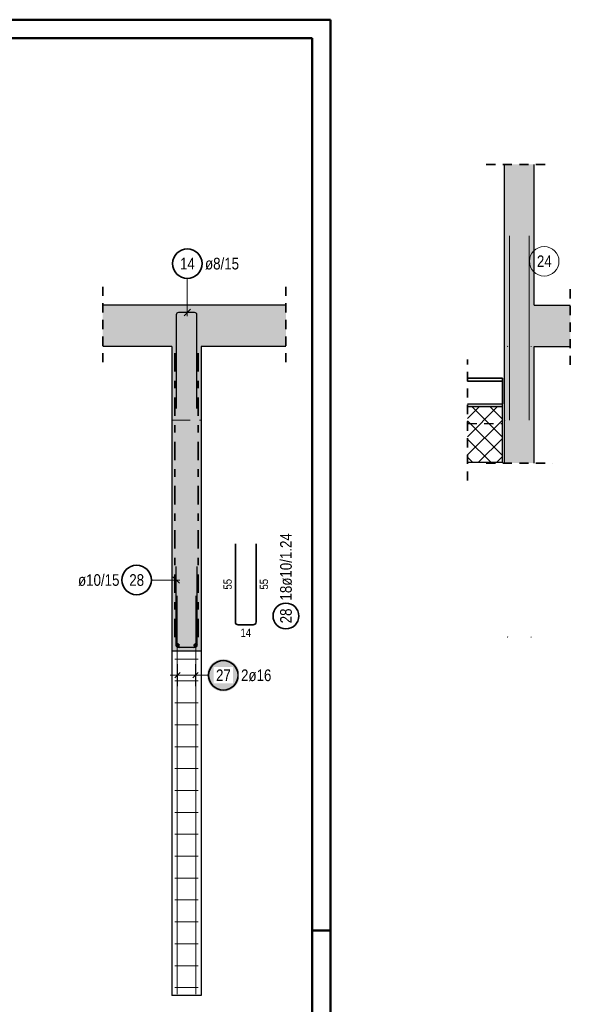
# Model space of a CAD drawing. Header units: millimetres. Extents: x -20 to 91, y -4 to 50.
# Tile 41 of 41: x 83 to 91, y 29 to 42. Entities that reach past the tile are written whole.
import ezdxf

# ---------------------------------------------------------------- set-up
doc = ezdxf.new("R2010")
doc.units = ezdxf.units.MM
doc.linetypes.add('DASHDOT', pattern=[1, 0.5, -0.25, 0, -0.25])
doc.linetypes.add('HIDDEN', pattern=[0.375, 0.25, -0.125])
for name, color, linetype, lineweight in [('Achsen', 7, 'Continuous', 20), ('nplo Bewehrung', 7, 'Continuous', 20), ('Schraffuren', 7, 'Continuous', 20)]:
    doc.layers.add(name, color=color, linetype=linetype, lineweight=lineweight)
doc.styles.add('Arial Narrow', font='ARIALN.TTF')

msp = doc.modelspace()

# ---------------------------------------------------------------- hatches: boundary and pattern name
at = {"lineweight": 25, "true_color": 0xffffff}
msp.add_hatch(color=7, dxfattribs=at).paths.add_polyline_path([(86.266806, 33.162078), (86.266672, 33.169755), (86.26627, 33.177424), (86.265601, 33.185074), (86.264665, 33.192696), (86.263463, 33.20028), (86.261998, 33.207818), (86.260271, 33.2153), (86.258283, 33.222718), (86.256038, 33.230061), (86.253538, 33.237322), (86.250786, 33.244491), (86.247786, 33.25156), (86.24454, 33.258519), (86.241054, 33.265361), (86.237331, 33.272078), (86.233376, 33.27866), (86.229194, 33.2851), (86.224789, 33.29139), (86.220168, 33.297523), (86.215336, 33.303491), (86.210298, 33.309286), (86.205061, 33.314902), (86.199631, 33.320332), (86.194014, 33.325569), (86.188219, 33.330607), (86.182251, 33.33544), (86.176119, 33.340061), (86.169828, 33.344466), (86.163388, 33.348648), (86.156806, 33.352603), (86.150089, 33.356326), (86.143247, 33.359812), (86.136288, 33.363058), (86.129219, 33.366058), (86.12205, 33.36881), (86.114789, 33.37131), (86.107446, 33.373555), (86.100029, 33.375543), (86.092546, 33.37727), (86.085008, 33.378735), (86.077424, 33.379937), (86.069802, 33.380872), (86.062152, 33.381542), (86.054484, 33.381944), (86.046806, 33.382078), (86.039128, 33.381944), (86.031459, 33.381542), (86.023809, 33.380872), (86.016188, 33.379937), (86.008603, 33.378735), (86.001065, 33.37727), (85.993583, 33.375543), (85.986166, 33.373555), (85.978822, 33.37131), (85.971561, 33.36881), (85.964392, 33.366058), (85.957324, 33.363058), (85.950364, 33.359812), (85.943522, 33.356326), (85.936806, 33.352603), (85.930224, 33.348648), (85.923783, 33.344466), (85.917493, 33.340061), (85.91136, 33.33544), (85.905392, 33.330607), (85.899597, 33.325569), (85.893981, 33.320332), (85.888551, 33.314902), (85.883314, 33.309286), (85.878276, 33.303491), (85.873443, 33.297523), (85.868822, 33.29139), (85.864417, 33.2851), (85.860235, 33.27866), (85.85628, 33.272078), (85.852557, 33.265361), (85.849071, 33.258519), (85.845826, 33.25156), (85.842825, 33.244491), (85.840073, 33.237322), (85.837573, 33.230061), (85.835328, 33.222718), (85.833341, 33.2153), (85.831613, 33.207818), (85.830148, 33.20028), (85.828947, 33.192696), (85.828011, 33.185074), (85.827342, 33.177424), (85.82694, 33.169755), (85.826806, 33.162078), (85.82694, 33.1544), (85.827342, 33.146731), (85.828011, 33.139081), (85.828947, 33.131459), (85.830148, 33.123875), (85.831613, 33.116337), (85.833341, 33.108855), (85.835328, 33.101437), (85.837573, 33.094094), (85.840073, 33.086833), (85.842825, 33.079664), (85.845826, 33.072595), (85.849071, 33.065636), (85.852557, 33.058794), (85.85628, 33.052078), (85.860235, 33.045495), (85.864417, 33.039055), (85.868822, 33.032765), (85.873443, 33.026632), (85.878276, 33.020664), (85.883314, 33.014869), (85.888551, 33.009253), (85.893981, 33.003823), (85.899597, 32.998586), (85.905392, 32.993548), (85.91136, 32.988715), (85.917493, 32.984094), (85.923783, 32.979689), (85.930224, 32.975507), (85.936806, 32.971552), (85.943522, 32.967829), (85.950364, 32.964343), (85.957324, 32.961098), (85.964392, 32.958097), (85.971561, 32.955345), (85.978822, 32.952845), (85.986166, 32.9506), (85.993583, 32.948612), (86.001065, 32.946885), (86.008603, 32.94542), (86.016188, 32.944219), (86.023809, 32.943283), (86.031459, 32.942613), (86.039128, 32.942212), (86.046806, 32.942078), (86.054484, 32.942212), (86.062152, 32.942613), (86.069802, 32.943283), (86.077424, 32.944219), (86.085008, 32.94542), (86.092546, 32.946885), (86.100029, 32.948612), (86.107446, 32.9506), (86.114789, 32.952845), (86.12205, 32.955345), (86.129219, 32.958097), (86.136288, 32.961098), (86.143247, 32.964343), (86.150089, 32.967829), (86.156806, 32.971552), (86.163388, 32.975507), (86.169828, 32.979689), (86.176119, 32.984094), (86.182251, 32.988715), (86.188219, 32.993548), (86.194014, 32.998586), (86.199631, 33.003823), (86.205061, 33.009253), (86.210298, 33.014869), (86.215336, 33.020664), (86.220168, 33.026632), (86.224789, 33.032765), (86.229194, 33.039055), (86.233376, 33.045495), (86.237331, 33.052078), (86.241054, 33.058794), (86.24454, 33.065636), (86.247786, 33.072595), (86.250786, 33.079664), (86.253538, 33.086833), (86.256038, 33.094094), (86.258283, 33.101437), (86.260271, 33.108855), (86.261998, 33.116337), (86.263463, 33.123875), (86.264665, 33.131459), (86.265601, 33.139081), (86.26627, 33.146731)])
at = {"layer": 'Schraffuren', "lineweight": 13, "true_color": 0xd7ffd7}
for points in [[(89.86066, 38.179763), (90.260691, 38.179763), (90.26066, 40.086979), (89.86066, 40.086979)], [(86.894433, 37.619765), (86.894433, 38.179777), (84.411757, 38.179777), (84.411757, 37.619765)], [(89.86066, 37.619751), (90.751557, 37.619763), (90.751557, 38.179763), (89.86066, 38.179763)], [(85.747714, 33.489765), (85.747714, 37.619765), (85.347714, 37.619765), (85.347714, 33.489765)], [(89.86066, 36.039518), (90.26066, 36.039518), (90.26066, 37.619751), (89.86066, 37.619751)]]:
    msp.add_hatch(color=254, dxfattribs=at).paths.add_polyline_path(points)
at = {"layer": 'Schraffuren', "lineweight": 13, "true_color": 0xffbf80}
msp.add_hatch(color=31, dxfattribs=at).paths.add_polyline_path([(89.83066, 36.804207), (89.83066, 36.844207), (89.358881, 36.844207), (89.358881, 36.804207)])
at = {"layer": 'Schraffuren', "lineweight": 13}
h = msp.add_hatch(dxfattribs=at)
h.set_pattern_fill('FT', color=6, scale=0.01, angle=45, style=0, pattern_type=2)
h.set_pattern_definition([(45, (0, 0), (-0.1237437, 0.1237437), []), (135, (0, 0), (-0.1237437, -0.1237437), [])])
h.paths.add_polyline_path([(89.83066, 36.05141), (89.83066, 36.804207), (89.358881, 36.804207), (89.358881, 36.05141)])

# ---------------------------------------------------------------- linework, layer by layer
at = {"color": 4, "linetype": 'Continuous', "lineweight": 50}
for p, q in [((87.5, 42.05), (0, 42.05)), ((87.5, 0), (87.5, 42.05)), ((87.25, 41.8), (1, 41.8)), ((87.25, 0.25), (87.25, 41.8))]:
    msp.add_line(p, q, dxfattribs=at)
at = {"color": 2, "linetype": 'HIDDEN', "lineweight": 35, "ltscale": 0.5}
for p, q in [((89.610691, 40.086979), (90.510691, 40.086979)), ((84.411757, 38.429777), (84.411757, 37.369777)), ((86.894433, 38.429777), (86.894433, 37.369777)), ((90.751557, 37.369763), (90.751557, 38.429763)), ((89.358881, 35.80141), (89.358881, 37.441318)), ((89.61066, 36.039518), (90.51066, 36.039518))]:
    msp.add_line(p, q, dxfattribs=at)
at = {"color": 9, "linetype": 'Continuous', "lineweight": 0, "ltscale": 0.5}
for p, q in [((89.928661, 39.119765), (89.928661, 36.619765)), ((90.19266, 39.119765), (90.19266, 36.619765))]:
    msp.add_line(p, q, dxfattribs=at)
at = {"color": 5, "linetype": 'Continuous', "lineweight": 18, "ltscale": 0.5}
for p, q in [((85.558329, 38.542924), (85.558329, 38.029777)), ((85.070738, 34.453421), (85.458073, 34.453421)), ((85.425714, 33.012078), (85.425714, 33.312078)), ((85.669714, 33.012078), (85.669714, 33.312078)), ((85.769714, 33.162078), (85.325714, 33.162078)), ((85.846806, 33.162078), (85.769714, 33.162078))]:
    msp.add_line(p, q, dxfattribs=at)
at = {"color": 3, "linetype": 'Continuous', "lineweight": 25, "ltscale": 0.5}
for p, q in [((85.407714, 38.047777), (85.407714, 36.779777)), ((85.655714, 38.079777), (85.439714, 38.079777)), ((85.514135, 38.035583), (85.602524, 38.123971)), ((85.687714, 36.779777), (85.687714, 38.047777)), ((85.408073, 33.578903), (85.408073, 34.638903)), ((85.688073, 34.638903), (85.688073, 33.578903)), ((85.452267, 34.409226), (85.363879, 34.497615)), ((85.648073, 33.538903), (85.448073, 33.538903)), ((85.390359, 33.126722), (85.46107, 33.197433)), ((85.634359, 33.126722), (85.705069, 33.197433))]:
    msp.add_line(p, q, dxfattribs=at)
at = {"color": 2, "linetype": 'DASHDOT', "lineweight": 35, "ltscale": 0.5}
for p, q in [((85.387714, 33.679073), (85.387714, 37.619765)), ((85.707714, 33.679073), (85.707714, 37.619765))]:
    msp.add_line(p, q, dxfattribs=at)
at = {"color": 9, "linetype": 'DASHDOT', "lineweight": 0, "ltscale": 0.5}
msp.add_line((85.347714, 36.619765), (85.747714, 36.619765), dxfattribs=at)
at = {"color": 3, "linetype": 'HIDDEN', "lineweight": 25, "ltscale": 0.5}
msp.add_line((89.358881, 36.575764), (89.83066, 36.575764), dxfattribs=at)
at = {"color": 2, "linetype": 'Continuous', "lineweight": 35, "ltscale": 0.5}
for p, q in [((86.210099, 34.94509), (86.210099, 33.88509)), ((86.490099, 33.88509), (86.490099, 34.94509)), ((86.250099, 33.84509), (86.450099, 33.84509))]:
    msp.add_line(p, q, dxfattribs=at)
at = {"color": 4, "linetype": 'Continuous', "lineweight": 50, "ltscale": 0.5}
msp.add_line((87.5, 29.7), (87.25, 29.7), dxfattribs=at)
at = {"color": 2, "linetype": 'Continuous', "lineweight": 35, "ltscale": 0.5}
for centre, radius in [((85.558329, 38.742924), 0.2), ((84.870738, 34.453421), 0.2), ((86.895557, 33.965503), 0.175), ((86.046806, 33.162078), 0.2)]:
    msp.add_circle(centre, radius, dxfattribs=at)
at = {"color": 9, "linetype": 'Continuous', "lineweight": 0, "ltscale": 0.5}
msp.add_circle((90.397787, 38.774854), 0.2, dxfattribs=at)
at = {"color": 9, "linetype": 'Continuous', "lineweight": 0}
for centre in [(89.90066, 37.619765), (90.22066, 37.619765), (89.86066, 36.619765), (90.26066, 36.619765), (89.90066, 33.679073), (90.22066, 33.679073)]:
    msp.add_circle(centre, 0.00222, dxfattribs=at)
at = {"color": 4, "linetype": 'Continuous', "lineweight": 50, "ltscale": 0.5}
for centre, radius in [((85.425714, 33.567765), 0.016), ((85.425714, 33.567765), 0.016), ((85.425714, 33.567765), 0.0144), ((85.425714, 33.567765), 0.0112), ((85.425714, 33.567765), 0.008), ((85.425714, 33.567765), 0.0048), ((85.425714, 33.567765), 0.0016), ((85.669714, 33.567765), 0.016), ((85.669714, 33.567765), 0.016), ((85.669714, 33.567765), 0.0144), ((85.669714, 33.567765), 0.0112), ((85.669714, 33.567765), 0.008), ((85.669714, 33.567765), 0.0048), ((85.669714, 33.567765), 0.0016)]:
    msp.add_circle(centre, radius, dxfattribs=at)
at = {"color": 3, "linetype": 'Continuous', "lineweight": 25, "ltscale": 0.5}
for centre, radius, start, end in [((85.439714, 38.047777), 0.032, 90, 180), ((85.655714, 38.047777), 0.032, 0, 90), ((85.448073, 33.578903), 0.04, 180, 270), ((85.648073, 33.578903), 0.04, 270, 0)]:
    msp.add_arc(centre, radius, start, end, dxfattribs=at)
at = {"color": 2, "linetype": 'Continuous', "lineweight": 35, "ltscale": 0.5}
for centre, start, end in [((86.250099, 33.88509), 180, 270), ((86.450099, 33.88509), 270, 0)]:
    msp.add_arc(centre, 0.04, start, end, dxfattribs=at)
at = {"layer": 'Achsen', "color": 2, "linetype": 'Continuous', "lineweight": 35}
for p, q in [((89.358881, 37.191318), (89.83066, 37.191318)), ((89.358881, 37.151318), (89.83066, 37.151318)), ((89.83066, 37.151318), (89.83066, 37.191318)), ((89.83066, 36.844207), (89.83066, 37.151318))]:
    msp.add_line(p, q, dxfattribs=at)
at = {"layer": 'Achsen', "color": 3, "linetype": 'Continuous', "lineweight": 25}
for p, q in [((85.347714, 33.489765), (85.347714, 28.819765)), ((85.747714, 33.489765), (85.747714, 28.819765)), ((85.747714, 28.819765), (85.347714, 28.819765))]:
    msp.add_line(p, q, dxfattribs=at)
at = {"layer": 'nplo Bewehrung', "color": 9, "linetype": 'Continuous', "lineweight": 0, "ltscale": 0.5}
for p, q in [((89.86066, 36.619748), (89.86066, 39.119748)), ((85.419714, 28.839765), (85.419714, 34.239765)), ((85.675714, 28.839765), (85.675714, 34.239765)), ((85.387714, 33.381765), (85.707714, 33.381765)), ((85.387714, 33.084832), (85.707714, 33.084832)), ((85.387714, 32.787899), (85.707714, 32.787899)), ((85.387714, 32.490966), (85.707714, 32.490966)), ((85.387714, 32.194033), (85.707714, 32.194033)), ((85.387714, 31.8971), (85.707714, 31.8971)), ((85.387714, 31.600166), (85.707714, 31.600166)), ((85.387714, 31.303233), (85.707714, 31.303233)), ((85.387714, 31.0063), (85.707714, 31.0063)), ((85.387714, 30.709367), (85.707714, 30.709367)), ((85.387714, 30.412434), (85.707714, 30.412434)), ((85.387714, 30.115501), (85.707714, 30.115501)), ((85.387714, 29.818568), (85.707714, 29.818568)), ((85.387714, 29.521634), (85.707714, 29.521634)), ((85.387714, 29.224701), (85.707714, 29.224701)), ((85.387714, 28.927768), (85.707714, 28.927768))]:
    msp.add_line(p, q, dxfattribs=at)
at = {"layer": 'Schraffuren', "color": 3, "linetype": 'Continuous', "lineweight": 25}
for p, q in [((89.86066, 38.179763), (89.86066, 40.086979)), ((90.26066, 38.179763), (90.26066, 40.086979)), ((86.894433, 38.179777), (84.411757, 38.179777)), ((89.86066, 37.619751), (89.86066, 38.179763)), ((90.260691, 38.179763), (90.751557, 38.179763)), ((85.347714, 37.619765), (84.411757, 37.619765)), ((85.347714, 37.619765), (85.347714, 33.489765)), ((85.747714, 37.619765), (85.747714, 33.489765)), ((86.894433, 37.619765), (85.747714, 37.619765)), ((89.86066, 36.039518), (89.86066, 37.619751)), ((90.26066, 37.619763), (90.751557, 37.619763)), ((90.26066, 36.039518), (90.26066, 37.619751)), ((89.358881, 36.844207), (89.83066, 36.844207)), ((89.83066, 36.804207), (89.83066, 36.844207)), ((89.358881, 36.804207), (89.83066, 36.804207)), ((89.83066, 36.05141), (89.83066, 36.804207)), ((89.358881, 36.05141), (89.83066, 36.05141)), ((85.747714, 33.489765), (85.347714, 33.489765))]:
    msp.add_line(p, q, dxfattribs=at)

# ---------------------------------------------------------------- texts
at = {"color": 9, "lineweight": 0, "insert": (90.298562, 38.853604), "char_height": 0.1575, "attachment_point": 1, "line_spacing_factor": 0.9, "style": 'Arial Narrow'}
msp.add_mtext('24', dxfattribs=at)
at = {"color": 2, "lineweight": 35, "char_height": 0.1575, "attachment_point": 1, "line_spacing_factor": 0.9, "style": 'Arial Narrow'}
for s, insert in [('14', (85.459104, 38.821674)), ('ø8/15', (85.798329, 38.821674)), ('ø10/15', (84.076338, 34.532171)), ('28', (84.771513, 34.532171))]:
    msp.add_mtext(s, dxfattribs=dict(at, insert=insert))
at = {"color": 2, "lineweight": 35, "char_height": 0.1575, "attachment_point": 1, "rotation": 90, "line_spacing_factor": 0.9, "style": 'Arial Narrow'}
for s, insert in [('18ø10/1.24', (86.816807, 34.175503)), ('28', (86.816807, 33.866278))]:
    msp.add_mtext(s, dxfattribs=dict(at, insert=insert))
at = {"color": 3, "lineweight": 25, "char_height": 0.1125, "attachment_point": 1, "rotation": 90, "line_spacing_factor": 0.9, "style": 'Arial Narrow'}
for insert in [(86.047599, 34.324215), (86.540099, 34.324215)]:
    msp.add_mtext('55', dxfattribs=dict(at, insert=insert))
at = {"color": 3, "lineweight": 25, "insert": (86.279224, 33.79509), "char_height": 0.1125, "attachment_point": 1, "line_spacing_factor": 0.9, "style": 'Arial Narrow'}
msp.add_mtext('14', dxfattribs=at)

# ---------------------------------------------------------------- next in the draw order: texts
at = {"color": 2, "lineweight": 35, "char_height": 0.1575, "attachment_point": 1, "line_spacing_factor": 0.9, "style": 'Arial Narrow', "bg_fill": 3, "box_fill_scale": 1.2, "bg_fill_color": 256, "bg_fill_true_color": 13158600, "bg_fill_transparency": 0}
for s, insert in [('27', (85.947581, 33.240828)), ('2ø16', (86.286806, 33.240828))]:
    msp.add_mtext(s, dxfattribs=dict(at, insert=insert))

doc.saveas('drawing.dxf')
